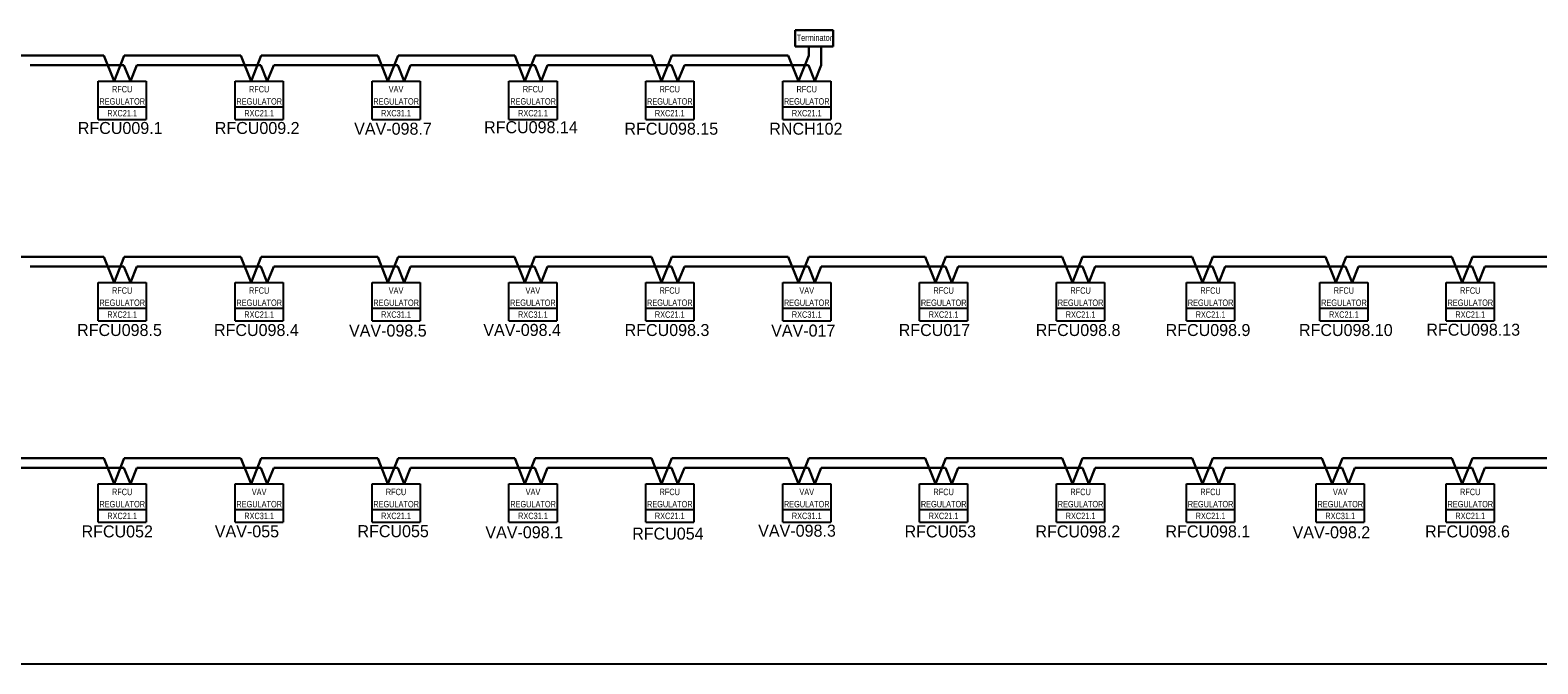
# Model space of a CAD drawing. Header units: millimetres. Extents: x -4295 to 10692, y -6128 to -188.
# Tile 11 of 30: x -1315 to 592, y -4352 to -3551. Entities that reach past the tile are written whole.
import ezdxf
from ezdxf.enums import TextEntityAlignment as Align

# ---------------------------------------------------------------- set-up
doc = ezdxf.new("R2010")
doc.units = ezdxf.units.MM
doc.linetypes.add('DOT2', pattern=[0.125, 0, -0.125])
for name, color, linetype in [('AIS_tabelka', 184, 'Continuous'), ('BACnet_LON', 170, 'Continuous'), ('BMS_podkład', 184, 'DOT2')]:
    doc.layers.add(name, color=color, linetype=linetype)
doc.layers.add('ETHERNET', color=10, linetype='Continuous', lineweight=30)
doc.styles.add('VARSOVIA', font='ARIALN.TTF')

msp = doc.modelspace()

# ---------------------------------------------------------------- linework, layer by layer
at = {"layer": 'AIS_tabelka', "color": 6}
msp.add_line((-3968.1, -4352.4), (1521.9, -4352.4), dxfattribs=at)
at = {"layer": 'BACnet_LON'}
for p, q in [((-1229, -3615.8), (-1168.3, -3615.8)), ((-1229, -3632), (-1229, -3615.8)), ((-1168.3, -3615.8), (-1168.3, -3632)), ((-1055.8, -3615.8), (-995, -3615.8)), ((-1055.8, -3632), (-1055.8, -3615.8)), ((-995, -3615.8), (-995, -3632)), ((-882.5, -3615.8), (-821.8, -3615.8)), ((-882.5, -3632), (-882.5, -3615.8)), ((-821.8, -3615.8), (-821.8, -3632)), ((-709.3, -3615.8), (-648.5, -3615.8)), ((-709.3, -3632), (-709.3, -3615.8)), ((-648.5, -3615.8), (-648.5, -3632)), ((-536.3, -3615.8), (-475.5, -3615.8)), ((-536.3, -3632), (-536.3, -3615.8)), ((-475.5, -3615.8), (-475.5, -3632)), ((-363, -3615.8), (-302.3, -3615.8)), ((-363, -3632), (-363, -3615.8)), ((-302.3, -3615.8), (-302.3, -3632)), ((-1229, -3648.2), (-1229, -3632)), ((-1168.3, -3632), (-1168.3, -3648.2)), ((-1055.8, -3648.2), (-1055.8, -3632)), ((-995, -3632), (-995, -3648.2)), ((-882.5, -3648.2), (-882.5, -3632)), ((-821.8, -3632), (-821.8, -3648.2)), ((-709.3, -3648.2), (-709.3, -3632)), ((-648.5, -3632), (-648.5, -3648.2)), ((-536.3, -3648.2), (-536.3, -3632)), ((-475.5, -3632), (-475.5, -3648.2)), ((-363, -3648.2), (-363, -3632)), ((-302.3, -3632), (-302.3, -3648.2)), ((-1229, -3664.4), (-1229, -3648.2)), ((-1229, -3648.2), (-1168.3, -3648.2)), ((-1229, -3648.2), (-1168.3, -3648.2)), ((-1168.3, -3648.2), (-1168.3, -3664.4)), ((-1055.8, -3664.4), (-1055.8, -3648.2)), ((-1055.8, -3648.2), (-995, -3648.2)), ((-1055.8, -3648.2), (-995, -3648.2)), ((-995, -3648.2), (-995, -3664.4)), ((-882.5, -3664.4), (-882.5, -3648.2)), ((-882.5, -3648.2), (-821.8, -3648.2)), ((-882.5, -3648.2), (-821.8, -3648.2)), ((-821.8, -3648.2), (-821.8, -3664.4)), ((-709.3, -3664.4), (-709.3, -3648.2)), ((-709.3, -3648.2), (-648.5, -3648.2)), ((-709.3, -3648.2), (-648.5, -3648.2)), ((-648.5, -3648.2), (-648.5, -3664.4)), ((-536.3, -3664.4), (-536.3, -3648.2)), ((-536.3, -3648.2), (-475.5, -3648.2)), ((-536.3, -3648.2), (-475.5, -3648.2)), ((-475.5, -3648.2), (-475.5, -3664.4)), ((-363, -3664.4), (-363, -3648.2)), ((-363, -3648.2), (-302.3, -3648.2)), ((-363, -3648.2), (-302.3, -3648.2)), ((-302.3, -3648.2), (-302.3, -3664.4)), ((-1229, -3664.4), (-1168.3, -3664.4)), ((-1055.8, -3664.4), (-995, -3664.4)), ((-882.5, -3664.4), (-821.8, -3664.4)), ((-709.3, -3664.4), (-648.5, -3664.4)), ((-536.3, -3664.4), (-475.5, -3664.4)), ((-363, -3664.4), (-302.3, -3664.4)), ((-1229, -3870.4), (-1168.3, -3870.4)), ((-1229, -3886.6), (-1229, -3870.4)), ((-1168.3, -3870.4), (-1168.3, -3886.6)), ((-1055.8, -3870.4), (-995, -3870.4)), ((-1055.8, -3886.6), (-1055.8, -3870.4)), ((-995, -3870.4), (-995, -3886.6)), ((-882.5, -3870.4), (-821.8, -3870.4)), ((-882.5, -3886.6), (-882.5, -3870.4)), ((-821.8, -3870.4), (-821.8, -3886.6)), ((-709.5, -3870.4), (-648.8, -3870.4)), ((-709.5, -3886.6), (-709.5, -3870.4)), ((-648.8, -3870.4), (-648.8, -3886.6)), ((-536.3, -3870.4), (-475.5, -3870.4)), ((-536.3, -3886.6), (-536.3, -3870.4)), ((-475.5, -3870.4), (-475.5, -3886.6)), ((-363, -3870.4), (-302.3, -3870.4)), ((-363, -3886.6), (-363, -3870.4)), ((-302.3, -3870.4), (-302.3, -3886.6)), ((-189.8, -3870.4), (-129, -3870.4)), ((-189.8, -3886.6), (-189.8, -3870.4)), ((-129, -3870.4), (-129, -3886.6)), ((-16.5, -3870.4), (44.2, -3870.4)), ((-16.5, -3886.6), (-16.5, -3870.4)), ((44.2, -3870.4), (44.2, -3886.6)), ((148, -3870.4), (208.7, -3870.4)), ((148, -3886.6), (148, -3870.4)), ((208.7, -3870.4), (208.7, -3886.6)), ((316.6, -3870.4), (377.4, -3870.4)), ((316.6, -3886.6), (316.6, -3870.4)), ((377.4, -3870.4), (377.4, -3886.6)), ((476.5, -3870.4), (537.3, -3870.4)), ((476.5, -3886.6), (476.5, -3870.4)), ((537.3, -3870.4), (537.3, -3886.6)), ((-1229, -3902.8), (-1229, -3886.6)), ((-1168.3, -3886.6), (-1168.3, -3902.8)), ((-1055.8, -3902.8), (-1055.8, -3886.6)), ((-995, -3886.6), (-995, -3902.8)), ((-882.5, -3902.8), (-882.5, -3886.6)), ((-821.8, -3886.6), (-821.8, -3902.8)), ((-709.5, -3902.8), (-709.5, -3886.6)), ((-648.8, -3886.6), (-648.8, -3902.8)), ((-536.3, -3902.8), (-536.3, -3886.6)), ((-475.5, -3886.6), (-475.5, -3902.8)), ((-363, -3902.8), (-363, -3886.6)), ((-302.3, -3886.6), (-302.3, -3902.8)), ((-189.8, -3902.8), (-189.8, -3886.6)), ((-129, -3886.6), (-129, -3902.8)), ((-16.5, -3902.8), (-16.5, -3886.6)), ((44.2, -3886.6), (44.2, -3902.8)), ((148, -3902.8), (148, -3886.6)), ((208.7, -3886.6), (208.7, -3902.8)), ((316.6, -3902.8), (316.6, -3886.6)), ((377.4, -3886.6), (377.4, -3902.8)), ((476.5, -3902.8), (476.5, -3886.6)), ((537.3, -3886.6), (537.3, -3902.8)), ((-1229, -3919), (-1229, -3902.8)), ((-1229, -3902.8), (-1168.3, -3902.8)), ((-1229, -3902.8), (-1168.3, -3902.8)), ((-1168.3, -3902.8), (-1168.3, -3919)), ((-1055.8, -3919), (-1055.8, -3902.8)), ((-1055.8, -3902.8), (-995, -3902.8)), ((-1055.8, -3902.8), (-995, -3902.8)), ((-995, -3902.8), (-995, -3919)), ((-882.5, -3919), (-882.5, -3902.8)), ((-882.5, -3902.8), (-821.8, -3902.8)), ((-882.5, -3902.8), (-821.8, -3902.8)), ((-821.8, -3902.8), (-821.8, -3919)), ((-709.5, -3919), (-709.5, -3902.8)), ((-709.5, -3902.8), (-648.8, -3902.8)), ((-709.5, -3902.8), (-648.8, -3902.8)), ((-648.8, -3902.8), (-648.8, -3919)), ((-536.3, -3919), (-536.3, -3902.8)), ((-536.3, -3902.8), (-475.5, -3902.8)), ((-536.3, -3902.8), (-475.5, -3902.8)), ((-475.5, -3902.8), (-475.5, -3919)), ((-363, -3919), (-363, -3902.8)), ((-363, -3902.8), (-302.3, -3902.8)), ((-363, -3902.8), (-302.3, -3902.8)), ((-302.3, -3902.8), (-302.3, -3919)), ((-189.8, -3919), (-189.8, -3902.8)), ((-189.8, -3902.8), (-129, -3902.8)), ((-189.8, -3902.8), (-129, -3902.8)), ((-129, -3902.8), (-129, -3919)), ((-16.5, -3919), (-16.5, -3902.8)), ((-16.5, -3902.8), (44.2, -3902.8)), ((-16.5, -3902.8), (44.2, -3902.8)), ((44.2, -3902.8), (44.2, -3919)), ((148, -3919), (148, -3902.8)), ((148, -3902.8), (208.7, -3902.8)), ((148, -3902.8), (208.7, -3902.8)), ((208.7, -3902.8), (208.7, -3919)), ((316.6, -3919), (316.6, -3902.8)), ((316.6, -3902.8), (377.4, -3902.8)), ((316.6, -3902.8), (377.4, -3902.8)), ((377.4, -3902.8), (377.4, -3919)), ((476.5, -3919), (476.5, -3902.8)), ((476.5, -3902.8), (537.3, -3902.8)), ((476.5, -3902.8), (537.3, -3902.8)), ((537.3, -3902.8), (537.3, -3919)), ((-1229, -3919), (-1168.3, -3919)), ((-1055.8, -3919), (-995, -3919)), ((-882.5, -3919), (-821.8, -3919)), ((-709.5, -3919), (-648.8, -3919)), ((-536.3, -3919), (-475.5, -3919)), ((-363, -3919), (-302.3, -3919)), ((-189.8, -3919), (-129, -3919)), ((-16.5, -3919), (44.2, -3919)), ((148, -3919), (208.7, -3919)), ((316.6, -3919), (377.4, -3919)), ((476.5, -3919), (537.3, -3919)), ((-1229, -4124.9), (-1168.3, -4124.9)), ((-1229, -4141.1), (-1229, -4124.9)), ((-1168.3, -4124.9), (-1168.3, -4141.1)), ((-1055.8, -4124.9), (-995, -4124.9)), ((-1055.8, -4141.1), (-1055.8, -4124.9)), ((-995, -4124.9), (-995, -4141.1)), ((-882.5, -4124.9), (-821.8, -4124.9)), ((-882.5, -4141.1), (-882.5, -4124.9)), ((-821.8, -4124.9), (-821.8, -4141.1)), ((-709.3, -4124.9), (-648.5, -4124.9)), ((-709.3, -4141.1), (-709.3, -4124.9)), ((-648.5, -4124.9), (-648.5, -4141.1)), ((-536.3, -4124.9), (-475.5, -4124.9)), ((-536.3, -4141.1), (-536.3, -4124.9)), ((-475.5, -4124.9), (-475.5, -4141.1)), ((-363, -4124.9), (-302.3, -4124.9)), ((-363, -4141.1), (-363, -4124.9)), ((-302.3, -4124.9), (-302.3, -4141.1)), ((-189.8, -4124.9), (-129, -4124.9)), ((-189.8, -4141.1), (-189.8, -4124.9)), ((-129, -4124.9), (-129, -4141.1)), ((-16.5, -4124.9), (44.2, -4124.9)), ((-16.5, -4141.1), (-16.5, -4124.9)), ((44.2, -4124.9), (44.2, -4141.1)), ((148, -4124.9), (208.7, -4124.9)), ((148, -4141.1), (148, -4124.9)), ((208.7, -4124.9), (208.7, -4141.1)), ((312, -4124.9), (372.8, -4124.9)), ((312, -4141.1), (312, -4124.9)), ((372.8, -4124.9), (372.8, -4141.1)), ((476.5, -4124.9), (537.3, -4124.9)), ((476.5, -4141.1), (476.5, -4124.9)), ((537.3, -4124.9), (537.3, -4141.1)), ((-1229, -4157.3), (-1229, -4141.1)), ((-1229, -4173.5), (-1229, -4157.3)), ((-1229, -4157.3), (-1168.3, -4157.3)), ((-1229, -4157.3), (-1168.3, -4157.3)), ((-1168.3, -4141.1), (-1168.3, -4157.3)), ((-1168.3, -4157.3), (-1168.3, -4173.5)), ((-1055.8, -4157.3), (-1055.8, -4141.1)), ((-1055.8, -4173.5), (-1055.8, -4157.3)), ((-1055.8, -4157.3), (-995, -4157.3)), ((-1055.8, -4157.3), (-995, -4157.3)), ((-995, -4141.1), (-995, -4157.3)), ((-995, -4157.3), (-995, -4173.5)), ((-882.5, -4157.3), (-882.5, -4141.1)), ((-882.5, -4173.5), (-882.5, -4157.3)), ((-882.5, -4157.3), (-821.8, -4157.3)), ((-882.5, -4157.3), (-821.8, -4157.3)), ((-821.8, -4141.1), (-821.8, -4157.3)), ((-821.8, -4157.3), (-821.8, -4173.5)), ((-709.3, -4157.3), (-709.3, -4141.1)), ((-709.3, -4173.5), (-709.3, -4157.3)), ((-709.3, -4157.3), (-648.5, -4157.3)), ((-709.3, -4157.3), (-648.5, -4157.3)), ((-648.5, -4141.1), (-648.5, -4157.3)), ((-648.5, -4157.3), (-648.5, -4173.5)), ((-536.3, -4157.3), (-536.3, -4141.1)), ((-536.3, -4173.5), (-536.3, -4157.3)), ((-536.3, -4157.3), (-475.5, -4157.3)), ((-536.3, -4157.3), (-475.5, -4157.3)), ((-475.5, -4141.1), (-475.5, -4157.3)), ((-475.5, -4157.3), (-475.5, -4173.5)), ((-363, -4157.3), (-363, -4141.1)), ((-363, -4173.5), (-363, -4157.3)), ((-363, -4157.3), (-302.3, -4157.3)), ((-363, -4157.3), (-302.3, -4157.3)), ((-302.3, -4141.1), (-302.3, -4157.3)), ((-302.3, -4157.3), (-302.3, -4173.5)), ((-189.8, -4157.3), (-189.8, -4141.1)), ((-189.8, -4173.5), (-189.8, -4157.3)), ((-189.8, -4157.3), (-129, -4157.3)), ((-189.8, -4157.3), (-129, -4157.3)), ((-129, -4141.1), (-129, -4157.3)), ((-129, -4157.3), (-129, -4173.5)), ((-16.5, -4157.3), (-16.5, -4141.1)), ((-16.5, -4173.5), (-16.5, -4157.3)), ((-16.5, -4157.3), (44.2, -4157.3)), ((-16.5, -4157.3), (44.2, -4157.3)), ((44.2, -4141.1), (44.2, -4157.3)), ((44.2, -4157.3), (44.2, -4173.5)), ((148, -4157.3), (148, -4141.1)), ((148, -4173.5), (148, -4157.3)), ((148, -4157.3), (208.7, -4157.3)), ((148, -4157.3), (208.7, -4157.3)), ((208.7, -4141.1), (208.7, -4157.3)), ((208.7, -4157.3), (208.7, -4173.5)), ((312, -4157.3), (312, -4141.1)), ((312, -4173.5), (312, -4157.3)), ((312, -4157.3), (372.8, -4157.3)), ((312, -4157.3), (372.8, -4157.3)), ((372.8, -4141.1), (372.8, -4157.3)), ((372.8, -4157.3), (372.8, -4173.5)), ((476.5, -4157.3), (476.5, -4141.1)), ((476.5, -4173.5), (476.5, -4157.3)), ((476.5, -4157.3), (537.3, -4157.3)), ((476.5, -4157.3), (537.3, -4157.3)), ((537.3, -4141.1), (537.3, -4157.3)), ((537.3, -4157.3), (537.3, -4173.5)), ((-1229, -4173.5), (-1168.3, -4173.5)), ((-1055.8, -4173.5), (-995, -4173.5)), ((-882.5, -4173.5), (-821.8, -4173.5)), ((-709.3, -4173.5), (-648.5, -4173.5)), ((-536.3, -4173.5), (-475.5, -4173.5)), ((-363, -4173.5), (-302.3, -4173.5)), ((-189.8, -4173.5), (-129, -4173.5)), ((-16.5, -4173.5), (44.2, -4173.5)), ((148, -4173.5), (208.7, -4173.5)), ((312, -4173.5), (372.8, -4173.5)), ((476.5, -4173.5), (537.3, -4173.5))]:
    msp.add_line(p, q, dxfattribs=at)
at = {"layer": 'ETHERNET'}
for p, q in [((-347.1, -3551.3), (-299.3, -3551.3)), ((-347.1, -3571.9), (-347.1, -3551.3)), ((-299.3, -3551.3), (-299.3, -3571.9)), ((-1221.9, -3583.4), (-1330.9, -3583.4)), ((-1208.9, -3615.8), (-1221.9, -3583.4)), ((-1196, -3583.4), (-1208.9, -3615.8)), ((-1157.6, -3583.4), (-1196, -3583.4)), ((-1048.6, -3583.4), (-1157.6, -3583.4)), ((-1048.6, -3583.4), (-1078.2, -3583.4)), ((-1035.7, -3615.8), (-1048.6, -3583.4)), ((-1022.7, -3583.4), (-1035.7, -3615.8)), ((-984.4, -3583.4), (-1022.7, -3583.4)), ((-875.4, -3583.4), (-984.4, -3583.4)), ((-875.4, -3583.4), (-984.4, -3583.4)), ((-875.4, -3583.4), (-904.9, -3583.4)), ((-862.4, -3615.8), (-875.4, -3583.4)), ((-849.5, -3583.4), (-862.4, -3615.8)), ((-811.1, -3583.4), (-849.5, -3583.4)), ((-702.1, -3583.4), (-811.1, -3583.4)), ((-702.1, -3583.4), (-811.1, -3583.4)), ((-702.1, -3583.4), (-731.7, -3583.4)), ((-689.2, -3615.8), (-702.1, -3583.4)), ((-676.2, -3583.4), (-689.2, -3615.8)), ((-637.9, -3583.4), (-676.2, -3583.4)), ((-529.1, -3583.4), (-637.9, -3583.4)), ((-516.2, -3615.8), (-529.1, -3583.4)), ((-503.2, -3583.4), (-516.2, -3615.8)), ((-464.9, -3583.4), (-503.2, -3583.4)), ((-355.9, -3583.4), (-464.9, -3583.4)), ((-342.9, -3615.8), (-355.9, -3583.4)), ((-347.1, -3571.9), (-299.3, -3571.9)), ((-330, -3583.4), (-342.9, -3615.8)), ((-330, -3583.4), (-330, -3571.9)), ((-314.2, -3595.6), (-314.2, -3571.9)), ((-1196.4, -3595.6), (-1315.1, -3595.6)), ((-1188.3, -3615.8), (-1196.4, -3595.6)), ((-1180.2, -3595.6), (-1188.3, -3615.8)), ((-1141.9, -3595.6), (-1180.2, -3595.6)), ((-1023.2, -3595.6), (-1141.9, -3595.6)), ((-1023.2, -3595.6), (-1066, -3595.6)), ((-1015.1, -3615.8), (-1023.2, -3595.6)), ((-1007, -3595.6), (-1015.1, -3615.8)), ((-968.6, -3595.6), (-1007, -3595.6)), ((-849.9, -3595.6), (-968.6, -3595.6)), ((-849.9, -3595.6), (-968.6, -3595.6)), ((-849.9, -3595.6), (-892.8, -3595.6)), ((-841.8, -3615.8), (-849.9, -3595.6)), ((-833.7, -3595.6), (-841.8, -3615.8)), ((-795.4, -3595.6), (-833.7, -3595.6)), ((-676.7, -3595.6), (-795.4, -3595.6)), ((-676.7, -3595.6), (-795.4, -3595.6)), ((-676.7, -3595.6), (-719.5, -3595.6)), ((-668.6, -3615.8), (-676.7, -3595.6)), ((-660.5, -3595.6), (-668.6, -3615.8)), ((-622.1, -3595.6), (-660.5, -3595.6)), ((-503.6, -3595.6), (-622.1, -3595.6)), ((-495.5, -3615.8), (-503.6, -3595.6)), ((-487.4, -3595.6), (-495.5, -3615.8)), ((-449.1, -3595.6), (-487.4, -3595.6)), ((-330.4, -3595.6), (-449.1, -3595.6)), ((-322.3, -3615.8), (-330.4, -3595.6)), ((-314.2, -3595.6), (-322.3, -3615.8)), ((-1221.9, -3838), (-1330.9, -3838)), ((-1221.9, -3838), (-1330.9, -3838)), ((-1196.4, -3850.1), (-1315.1, -3850.1)), ((-1196.4, -3850.1), (-1315.1, -3850.1)), ((-1221.9, -3838), (-1251.4, -3838)), ((-1196.4, -3850.1), (-1239.3, -3850.1)), ((-1208.9, -3870.4), (-1221.9, -3838)), ((-1196, -3838), (-1208.9, -3870.4)), ((-1188.3, -3870.4), (-1196.4, -3850.1)), ((-1157.6, -3838), (-1196, -3838)), ((-1180.2, -3850.1), (-1188.3, -3870.4)), ((-1141.9, -3850.1), (-1180.2, -3850.1)), ((-1048.6, -3838), (-1157.6, -3838)), ((-1023.2, -3850.1), (-1141.9, -3850.1)), ((-1048.6, -3838), (-1078.2, -3838)), ((-1023.2, -3850.1), (-1066, -3850.1)), ((-1035.7, -3870.4), (-1048.6, -3838)), ((-1022.7, -3838), (-1035.7, -3870.4)), ((-1015.1, -3870.4), (-1023.2, -3850.1)), ((-984.4, -3838), (-1022.7, -3838)), ((-1007, -3850.1), (-1015.1, -3870.4)), ((-889.4, -3850.1), (-1007, -3850.1)), ((-875.4, -3838), (-984.4, -3838)), ((-875.4, -3838), (-904.9, -3838)), ((-849.9, -3850.1), (-892.8, -3850.1)), ((-862.4, -3870.4), (-875.4, -3838)), ((-849.5, -3838), (-862.4, -3870.4)), ((-841.8, -3870.4), (-849.9, -3850.1)), ((-811.1, -3838), (-849.5, -3838)), ((-833.7, -3850.1), (-841.8, -3870.4)), ((-770.7, -3850.1), (-833.7, -3850.1)), ((-702.4, -3838), (-811.4, -3838)), ((-676.9, -3850.1), (-795.6, -3850.1)), ((-716.2, -3850.1), (-754.5, -3850.1)), ((-702.4, -3838), (-731.9, -3838)), ((-676.9, -3850.1), (-719.8, -3850.1)), ((-689.4, -3870.4), (-702.4, -3838)), ((-676.5, -3838), (-689.4, -3870.4)), ((-668.8, -3870.4), (-676.9, -3850.1)), ((-638.1, -3838), (-676.5, -3838)), ((-660.7, -3850.1), (-668.8, -3870.4)), ((-622.4, -3850.1), (-660.7, -3850.1)), ((-529.1, -3838), (-638.1, -3838)), ((-503.6, -3850.1), (-622.4, -3850.1)), ((-529.1, -3838), (-558.7, -3838)), ((-503.6, -3850.1), (-546.5, -3850.1)), ((-516.2, -3870.4), (-529.1, -3838)), ((-503.2, -3838), (-516.2, -3870.4)), ((-495.5, -3870.4), (-503.6, -3850.1)), ((-464.9, -3838), (-503.2, -3838)), ((-487.4, -3850.1), (-495.5, -3870.4)), ((-369.7, -3850.1), (-487.4, -3850.1)), ((-355.9, -3838), (-464.9, -3838)), ((-330.4, -3850.1), (-373.3, -3850.1)), ((-342.9, -3870.4), (-355.9, -3838)), ((-330, -3838), (-342.9, -3870.4)), ((-322.3, -3870.4), (-330.4, -3850.1)), ((-291.6, -3838), (-330, -3838)), ((-314.2, -3850.1), (-322.3, -3870.4)), ((-275.9, -3850.1), (-314.2, -3850.1)), ((-182.6, -3838), (-291.6, -3838)), ((-157.1, -3850.1), (-275.9, -3850.1)), ((-182.6, -3838), (-212.2, -3838)), ((-157.1, -3850.1), (-200, -3850.1)), ((-169.7, -3870.4), (-182.6, -3838)), ((-156.7, -3838), (-169.7, -3870.4)), ((-149, -3870.4), (-157.1, -3850.1)), ((-118.4, -3838), (-156.7, -3838)), ((-140.9, -3850.1), (-149, -3870.4)), ((-102.6, -3850.1), (-140.9, -3850.1)), ((-9.4, -3838), (-118.4, -3838)), ((16.1, -3850.1), (-102.6, -3850.1)), ((-9.4, -3838), (-38.9, -3838)), ((16.1, -3850.1), (-26.8, -3850.1)), ((3.6, -3870.4), (-9.4, -3838)), ((16.5, -3838), (3.6, -3870.4)), ((24.2, -3870.4), (16.1, -3850.1)), ((54.9, -3838), (16.5, -3838)), ((32.3, -3850.1), (24.2, -3870.4)), ((70.6, -3850.1), (32.3, -3850.1)), ((155.1, -3838), (46.1, -3838)), ((180.6, -3850.1), (61.9, -3850.1)), ((155.1, -3838), (125.5, -3838)), ((180.6, -3850.1), (137.7, -3850.1)), ((168.1, -3870.4), (155.1, -3838)), ((181, -3838), (168.1, -3870.4)), ((188.7, -3870.4), (180.6, -3850.1)), ((323.7, -3838), (181, -3838)), ((196.8, -3850.1), (188.7, -3870.4)), ((349.2, -3850.1), (196.8, -3850.1)), ((336.7, -3870.4), (323.7, -3838)), ((349.7, -3838), (336.7, -3870.4)), ((357.3, -3870.4), (349.2, -3850.1)), ((388, -3838), (349.7, -3838)), ((365.4, -3850.1), (357.3, -3870.4)), ((403.8, -3850.1), (365.4, -3850.1)), ((483.7, -3838), (388, -3838)), ((509.1, -3850.1), (403.8, -3850.1)), ((483.7, -3838), (454.1, -3838)), ((509.1, -3850.1), (466.2, -3850.1)), ((496.6, -3870.4), (483.7, -3838)), ((509.6, -3838), (496.6, -3870.4)), ((517.2, -3870.4), (509.1, -3850.1)), ((648.1, -3838), (509.6, -3838)), ((525.3, -3850.1), (517.2, -3870.4)), ((673.6, -3850.1), (525.3, -3850.1)), ((-1221.9, -4092.5), (-1330.9, -4092.5)), ((-1221.9, -4092.5), (-1251.4, -4092.5)), ((-1208.9, -4124.9), (-1221.9, -4092.5)), ((-1196, -4092.5), (-1208.9, -4124.9)), ((-1048.9, -4092.5), (-1196, -4092.5)), ((-1035.7, -4124.9), (-1048.6, -4092.5)), ((-1022.7, -4092.5), (-1035.7, -4124.9)), ((-875.4, -4092.5), (-1022.7, -4092.5)), ((-862.4, -4124.9), (-875.4, -4092.5)), ((-849.5, -4092.5), (-862.4, -4124.9)), ((-811.1, -4092.5), (-849.5, -4092.5)), ((-702.1, -4092.5), (-811.1, -4092.5)), ((-689.2, -4124.9), (-702.1, -4092.5)), ((-676.2, -4092.5), (-689.2, -4124.9)), ((-529.1, -4092.5), (-676.2, -4092.5)), ((-516.2, -4124.9), (-529.1, -4092.5)), ((-503.2, -4092.5), (-516.2, -4124.9)), ((-355.9, -4092.5), (-503.2, -4092.5)), ((-342.9, -4124.9), (-355.9, -4092.5)), ((-330, -4092.5), (-342.9, -4124.9)), ((-291.6, -4092.5), (-330, -4092.5)), ((-182.6, -4092.5), (-291.6, -4092.5)), ((-182.6, -4092.5), (-291.6, -4092.5)), ((-182.6, -4092.5), (-212.2, -4092.5)), ((-169.7, -4124.9), (-182.6, -4092.5)), ((-156.7, -4092.5), (-169.7, -4124.9)), ((-118.4, -4092.5), (-156.7, -4092.5)), ((-9.4, -4092.5), (-118.4, -4092.5)), ((-9.4, -4092.5), (-118.4, -4092.5)), ((-9.4, -4092.5), (-38.9, -4092.5)), ((3.6, -4124.9), (-9.4, -4092.5)), ((16.5, -4092.5), (3.6, -4124.9)), ((54.9, -4092.5), (16.5, -4092.5)), ((125.5, -4092.5), (16.5, -4092.5)), ((155.1, -4092.5), (125.5, -4092.5)), ((168.1, -4124.9), (155.1, -4092.5)), ((181, -4092.5), (168.1, -4124.9)), ((219.4, -4092.5), (181, -4092.5)), ((220.2, -4092.5), (181.9, -4092.5)), ((319.2, -4092.5), (220.2, -4092.5)), ((319.2, -4092.5), (220.2, -4092.5)), ((319.2, -4092.5), (289.6, -4092.5)), ((332.1, -4124.9), (319.2, -4092.5)), ((345.1, -4092.5), (332.1, -4124.9)), ((454.1, -4092.5), (345.1, -4092.5)), ((483.7, -4092.5), (454.1, -4092.5)), ((496.6, -4124.9), (483.7, -4092.5)), ((509.6, -4092.5), (496.6, -4124.9)), ((618.6, -4092.5), (509.6, -4092.5)), ((-1315.1, -4104.7), (-1353.5, -4104.7)), ((-1196.4, -4104.7), (-1315.1, -4104.7)), ((-1196.4, -4104.7), (-1239.3, -4104.7)), ((-1188.3, -4124.9), (-1196.4, -4104.7)), ((-1180.2, -4104.7), (-1188.3, -4124.9)), ((-1023.4, -4104.7), (-1180.2, -4104.7)), ((-1015.1, -4124.9), (-1023.2, -4104.7)), ((-1007, -4104.7), (-1015.1, -4124.9)), ((-849.9, -4104.7), (-1007, -4104.7)), ((-841.8, -4124.9), (-849.9, -4104.7)), ((-833.7, -4104.7), (-841.8, -4124.9)), ((-795.4, -4104.7), (-833.7, -4104.7)), ((-676.7, -4104.7), (-795.4, -4104.7)), ((-668.6, -4124.9), (-676.7, -4104.7)), ((-660.7, -4104.7), (-668.6, -4124.9)), ((-622.4, -4104.7), (-660.7, -4104.7)), ((-503.6, -4104.7), (-622.4, -4104.7)), ((-495.5, -4124.9), (-503.6, -4104.7)), ((-487.4, -4104.7), (-495.5, -4124.9)), ((-330.4, -4104.7), (-487.4, -4104.7)), ((-322.3, -4124.9), (-330.4, -4104.7)), ((-314.2, -4104.7), (-322.3, -4124.9)), ((-275.9, -4104.7), (-314.2, -4104.7)), ((-157.1, -4104.7), (-275.9, -4104.7)), ((-157.1, -4104.7), (-275.9, -4104.7)), ((-157.1, -4104.7), (-200, -4104.7)), ((-149, -4124.9), (-157.1, -4104.7)), ((-140.9, -4104.7), (-149, -4124.9)), ((-102.6, -4104.7), (-140.9, -4104.7)), ((16.1, -4104.7), (-102.6, -4104.7)), ((16.1, -4104.7), (-102.6, -4104.7)), ((16.1, -4104.7), (-26.8, -4104.7)), ((24.2, -4124.9), (16.1, -4104.7)), ((32.3, -4104.7), (24.2, -4124.9)), ((70.6, -4104.7), (32.3, -4104.7)), ((151, -4104.7), (32.3, -4104.7)), ((180.6, -4104.7), (137.7, -4104.7)), ((188.7, -4124.9), (180.6, -4104.7)), ((196.8, -4104.7), (188.7, -4124.9)), ((235.1, -4104.7), (196.8, -4104.7)), ((236, -4104.7), (197.6, -4104.7)), ((344.7, -4104.7), (236, -4104.7)), ((344.7, -4104.7), (236, -4104.7)), ((344.7, -4104.7), (301.8, -4104.7)), ((352.8, -4124.9), (344.7, -4104.7)), ((360.9, -4104.7), (352.8, -4124.9)), ((479.6, -4104.7), (360.9, -4104.7)), ((509.1, -4104.7), (466.2, -4104.7)), ((517.2, -4124.9), (509.1, -4104.7)), ((525.3, -4104.7), (517.2, -4124.9)), ((644.1, -4104.7), (525.3, -4104.7))]:
    msp.add_line(p, q, dxfattribs=at)

# ---------------------------------------------------------------- texts
at = {"layer": 'BMS_podkład', "style": 'VARSOVIA'}
for s, p in [('RFCU', (-1198.7, -3625.9)), ('RFCU', (-1025.4, -3625.9)), ('VAV', (-852.2, -3625.9)), ('RFCU', (-678.9, -3625.9)), ('RFCU', (-505.9, -3625.9)), ('RFCU', (-332.6, -3625.9)), ('REGULATOR', (-1198.6, -3641.4)), ('REGULATOR', (-1025.3, -3641.4)), ('REGULATOR', (-852.1, -3641.4)), ('REGULATOR', (-678.8, -3641.4)), ('REGULATOR', (-505.8, -3641.4)), ('REGULATOR', (-332.6, -3641.4)), ('RXC21.1', (-1198.7, -3656.3)), ('RXC21.1', (-1025.4, -3656.3)), ('RXC31.1', (-852.2, -3656.3)), ('RXC21.1', (-678.9, -3656.3)), ('RXC21.1', (-505.9, -3656.3)), ('RXC21.1', (-332.6, -3656.3)), ('RFCU', (-1198.7, -3880.5)), ('RFCU', (-1025.4, -3880.5)), ('VAV', (-852.2, -3880.5)), ('VAV', (-679.1, -3880.5)), ('RFCU', (-505.9, -3880.5)), ('VAV', (-332.6, -3880.5)), ('RFCU', (-159.4, -3880.5)), ('RFCU', (13.9, -3880.5)), ('RFCU', (178.3, -3880.5)), ('RFCU', (347, -3880.5)), ('RFCU', (506.9, -3880.5)), ('REGULATOR', (-1198.6, -3895.9)), ('RXC21.1', (-1198.7, -3910.9)), ('REGULATOR', (-1025.3, -3895.9)), ('RXC21.1', (-1025.4, -3910.9)), ('REGULATOR', (-852.1, -3895.9)), ('RXC31.1', (-852.2, -3910.9)), ('REGULATOR', (-679.1, -3895.9)), ('RXC31.1', (-679.1, -3910.9)), ('REGULATOR', (-505.8, -3895.9)), ('RXC21.1', (-505.9, -3910.9)), ('REGULATOR', (-332.6, -3895.9)), ('RXC31.1', (-332.6, -3910.9)), ('REGULATOR', (-159.3, -3895.9)), ('RXC21.1', (-159.4, -3910.9)), ('REGULATOR', (13.9, -3895.9)), ('RXC21.1', (13.9, -3910.9)), ('REGULATOR', (178.4, -3895.9)), ('RXC21.1', (178.3, -3910.9)), ('REGULATOR', (347.1, -3895.9)), ('RXC21.1', (347, -3910.9)), ('REGULATOR', (507, -3895.9)), ('RXC21.1', (506.9, -3910.9)), ('RFCU', (-1198.7, -4135.1)), ('VAV', (-1025.4, -4135.1)), ('RFCU', (-852.2, -4135.1)), ('VAV', (-678.9, -4135.1)), ('RFCU', (-505.9, -4135.1)), ('VAV', (-332.6, -4135.1)), ('RFCU', (-159.4, -4135.1)), ('RFCU', (13.9, -4135.1)), ('RFCU', (178.3, -4135.1)), ('VAV', (342.4, -4135.1)), ('RFCU', (506.9, -4135.1)), ('REGULATOR', (-1198.6, -4150.5)), ('REGULATOR', (-1025.3, -4150.5)), ('REGULATOR', (-852.1, -4150.5)), ('REGULATOR', (-678.8, -4150.5)), ('REGULATOR', (-505.8, -4150.5)), ('REGULATOR', (-332.6, -4150.5)), ('REGULATOR', (-159.3, -4150.5)), ('REGULATOR', (13.9, -4150.5)), ('REGULATOR', (178.4, -4150.5)), ('REGULATOR', (342.5, -4150.5)), ('REGULATOR', (507, -4150.5)), ('RXC21.1', (-1198.7, -4165.4)), ('RXC31.1', (-1025.4, -4165.4)), ('RXC21.1', (-852.2, -4165.4)), ('RXC31.1', (-678.9, -4165.4)), ('RXC21.1', (-505.9, -4165.4)), ('RXC31.1', (-332.6, -4165.4)), ('RXC21.1', (-159.4, -4165.4)), ('RXC21.1', (13.9, -4165.4)), ('RXC21.1', (178.3, -4165.4)), ('RXC31.1', (342.4, -4165.4)), ('RXC21.1', (506.9, -4165.4))]:
    msp.add_text(s, height=8.1, dxfattribs=at).set_placement(p, align=Align.MIDDLE_CENTER)
at = {"layer": 'BMS_podkład', "color": 4}
for s, p in [('RFCU009.1', (-1254.8, -3675)), ('RFCU009.2', (-1081.5, -3675)), ('VAV-098.7', (-905.2, -3675.9)), ('RFCU098.14', (-740.8, -3674)), ('RFCU098.15', (-563.2, -3675.9)), ('RNCH102', (-380, -3675.9)), ('RFCU098.5', (-1255.7, -3930.4)), ('RFCU098.4', (-1082.5, -3930.4)), ('VAV-098.5', (-911.7, -3931.1)), ('VAV-098.4', (-741.8, -3930.3)), ('RFCU098.3', (-563, -3930.4)), ('VAV-017', (-377.6, -3931.1)), ('RFCU017', (-216.2, -3930.4)), ('RFCU098.8', (-42.9, -3930.4)), ('RFCU098.9', (121.5, -3930.4)), ('RFCU098.10', (290.2, -3930.4)), ('RFCU098.13', (451.4, -3930)), ('RFCU052', (-1250.1, -4185)), ('VAV-055', (-1081.5, -4184.9)), ('RFCU055', (-901, -4184.7)), ('VAV-098.3', (-394, -4184.1)), ('RFCU053', (-208.8, -4185)), ('RFCU098.2', (-43.2, -4185)), ('RFCU098.1', (121.3, -4185)), ('RFCU098.6', (449.8, -4185)), ('VAV-098.1', (-739.2, -4186.1)), ('RFCU054', (-553.4, -4187.8))]:
    msp.add_text(s, height=15.19, dxfattribs=at).set_placement(p, align=Align.MIDDLE_LEFT)
at = {"layer": 'ETHERNET', "style": 'VARSOVIA'}
msp.add_text('Terminator', height=8.1, dxfattribs=at).set_placement((-322.9, -3560.9), align=Align.MIDDLE_CENTER)
at = {"layer": 'ETHERNET', "color": 4}
msp.add_text('VAV-098.2', height=15.19, dxfattribs=at).set_placement((282.1, -4186.1), align=Align.MIDDLE_LEFT)

doc.saveas('drawing.dxf')
